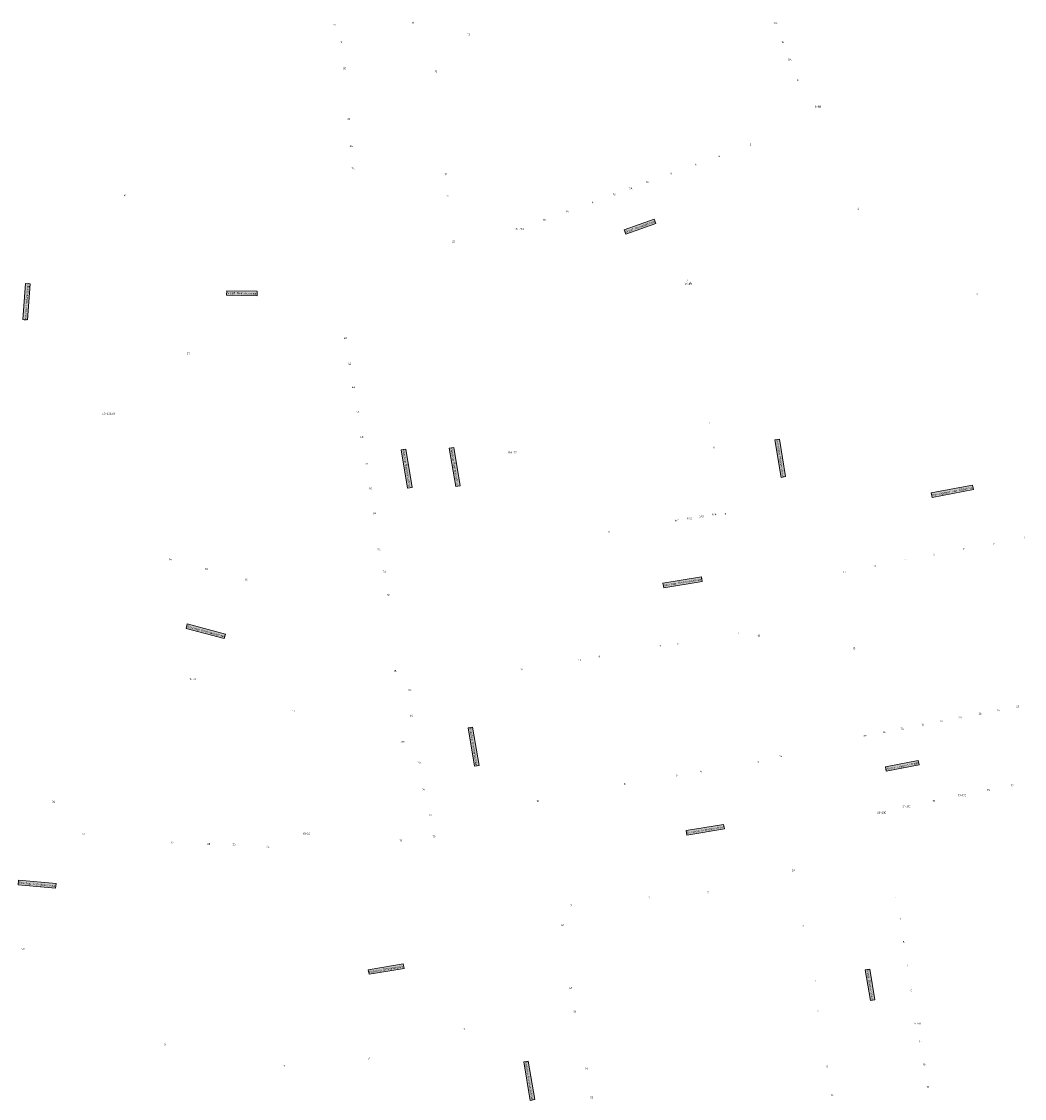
# Model space of a CAD drawing. Header units: metres. Extents: x 196669 to 197735, y 355514 to 356669.
# Tile 1 of 28: x 196669 to 196932, y 355515 to 355797. Entities that reach past the tile are written whole.
import ezdxf
from ezdxf.enums import TextEntityAlignment as Align

# ---------------------------------------------------------------- set-up
doc = ezdxf.new("R2010")
doc.units = ezdxf.units.M
doc.layers.add('B-WE-OG-BEBOUWING_HUISNUMMER-T35', color=252, linetype='Continuous', lineweight=9)
doc.layers.add('B-WE-OG-BEBOUWING_STRAATNAAM-T35', color=7, linetype='Continuous', lineweight=9)
doc.styles.add('NLCS-ISO-M200-T25', font='NLCS-ISO.ttf', dxfattribs={"height": 0.5})
doc.styles.add('NLCS-ISO-M200-T30', font='NLCS-ISO.ttf', dxfattribs={"height": 0.6})

msp = doc.modelspace()

# ---------------------------------------------------------------- texts
at = {"layer": 'B-WE-OG-BEBOUWING_HUISNUMMER-T35', "style": 'NLCS-ISO-M200-T25'}
for s, p in [('16', (196751.151, 355796.258)), ('11', (196771.71, 355796.84)), ('10A', (196866.557, 355796.717)), ('13', (196786.235, 355793.794)), ('18', (196752.816, 355791.74)), ('10', (196868.526, 355791.763)), ('8A', (196870.347, 355787.178)), ('20', (196753.735, 355784.898)), ('15', (196777.711, 355784.133)), ('8', (196872.473, 355781.829)), ('6-6B', (196877.756, 355774.873)), ('22', (196754.867, 355771.621)), ('24', (196755.477, 355764.577)), ('2', (196860.059, 355764.926)), ('6', (196845.723, 355759.698)), ('4', (196851.867, 355761.939)), ('26', (196755.987, 355758.69)), ('17', (196780.254, 355757.13)), ('8', (196839.262, 355757.343)), ('10', (196833.085, 355755.091)), ('41', (196696.262, 355751.635)), ('19', (196780.765, 355751.406)), ('12', (196824.403, 355751.925)), ('12A', (196828.576, 355753.446)), ('14', (196818.571, 355749.799)), ('16', (196812.049, 355747.421)), ('4', (196888.304, 355748.131)), ('20-20A', (196799.592, 355742.874)), ('18', (196806.024, 355745.225)), ('22', (196782.288, 355739.529)), ('1-35A', (196843.623, 355728.732)), ('2', (196843.463, 355729.348)), ('21-25', (196843.798, 355728.433)), ('2', (196919.417, 355725.761)), ('40', (196753.938, 355714.282)), ('37', (196712.821, 355710.166)), ('42', (196755.059, 355707.566)), ('44', (196756.081, 355701.443)), ('46', (196757.168, 355694.936)), ('43-43B/8', (196691.945, 355694.458)), ('4', (196849.475, 355691.968)), ('48', (196758.268, 355688.348)), ('21A-37', (196797.632, 355684.321)), ('6', (196850.516, 355685.629)), ('50', (196759.423, 355681.427)), ('52', (196760.505, 355674.945)), ('54', (196761.604, 355668.381)), ('6/1', (196840.808, 355666.538)), ('6/2', (196844.069, 355667.069)), ('6/3', (196847.183, 355667.576)), ('6/4', (196850.528, 355668.121)), ('10', (196853.371, 355668.219)), ('6', (196823.039, 355663.521)), ('3', (196931.668, 355662.047)), ('56', (196762.782, 355658.911)), ('7', (196915.919, 355659.03)), ('5', (196923.798, 355660.539)), ('14', (196708.101, 355656.299)), ('11', (196900.714, 355656.117)), ('9', (196908.085, 355657.529)), ('12', (196717.577, 355653.79)), ('58', (196764.155, 355653.064)), ('15', (196884.711, 355653.052)), ('13', (196892.582, 355654.56)), ('10', (196728.035, 355651.011)), ('60', (196765.239, 355647.016)), ('3', (196856.941, 355636.887)), ('12', (196862.228, 355636.321)), ('7', (196836.456, 355633.625)), ('5', (196841.018, 355634.34)), ('15', (196887.191, 355633.017)), ('11', (196815.269, 355629.963)), ('9', (196820.462, 355630.824)), ('15', (196766.986, 355627.089)), ('13', (196800.148, 355627.462)), ('19-41', (196713.996, 355624.938)), ('64', (196770.89, 355622.106)), ('17', (196740.405, 355616.623)), ('26', (196920.169, 355615.901)), ('24', (196924.947, 355616.827)), ('22', (196930.01, 355617.812)), ('66', (196771.243, 355615.377)), ('32', (196905.197, 355613.006)), ('30', (196910.035, 355613.942)), ('28', (196914.945, 355614.891)), ('36', (196895.083, 355611.051)), ('34', (196899.773, 355611.958)), ('68', (196769.071, 355608.497)), ('38', (196890.078, 355610.07)), ('14', (196867.969, 355604.816)), ('70', (196773.256, 355603.093)), ('2', (196862.071, 355603.242)), ('6', (196840.756, 355599.761)), ('4', (196847.056, 355600.804)), ('8', (196827.113, 355597.504)), ('13', (196928.584, 355597.11)), ('72', (196774.454, 355595.971)), ('17-17C', (196915.496, 355594.534)), ('15', (196922.41, 355595.903)), ('34', (196677.531, 355592.851)), ('10', (196804.352, 355593.026)), ('21-21C', (196900.926, 355591.628)), ('19', (196908.068, 355593.052)), ('74', (196776.255, 355589.405)), ('23-23C', (196894.423, 355589.976)), ('47', (196685.422, 355584.421)), ('32', (196708.594, 355582.172)), ('18-22', (196743.769, 355584.48)), ('16', (196768.5, 355582.73)), ('76', (196777.179, 355583.795)), ('28', (196718.196, 355581.773)), ('26', (196724.81, 355581.676)), ('24', (196733.693, 355581.054)), ('2A', (196871.36, 355574.873)), ('7', (196833.551, 355567.829)), ('5', (196849.01, 355569.09)), ('9', (196813.066, 355565.733)), ('1', (196898.217, 355567.691)), ('3', (196899.165, 355562.185)), ('47', (196810.847, 355560.565)), ('2', (196873.829, 355560.278)), ('49', (196669.51, 355554.298)), ('5', (196900.176, 355556.123)), ('7', (196901.203, 355549.963)), ('4', (196877.142, 355545.92)), ('49', (196812.989, 355544.078)), ('9', (196902.17, 355543.379)), ('51', (196814.003, 355537.865)), ('6', (196877.791, 355538.087)), ('9-9B', (196903.767, 355534.778)), ('1', (196785.034, 355533.325)), ('8', (196706.657, 355529.296)), ('13', (196904.565, 355530.056)), ('3', (196760.103, 355525.666)), ('7', (196737.941, 355523.619)), ('53', (196817.185, 355523.056)), ('8', (196880.162, 355523.478)), ('15', (196905.554, 355524.101)), ('17', (196906.521, 355518.12)), ('55', (196818.495, 355515.331)), ('10', (196881.431, 355516.013))]:
    msp.add_text(s, height=0.5, dxfattribs=at).set_placement(p, align=Align.MIDDLE)
at = {"layer": 'B-WE-OG-BEBOUWING_STRAATNAAM-T35', "char_height": 0.6, "attachment_point": 2, "style": 'NLCS-ISO-M200-T30', "bg_fill": 17, "box_fill_scale": 1.5, "bg_fill_color": 256, "bg_fill_true_color": 14737364, "bg_fill_transparency": 0}
for s, insert, width, rotation in [('Graaf Reinaldstraat', (196831.02, 355743.731), 7.74288, 19.9), ('Bisschop Lindanussingel', (196670.136, 355723.794), 8.85531, 85.9), ('Graaf Reinaldstraat', (196726.859, 355726.293), 7.37766, 359), ('Secretaris Moonenstraat', (196868.152, 355682.841), 9.35808, 279.3), ('Bisschop Boermansstraat', (196770.33, 355680.095), 9.59912, 279.4), ('Bisschop Boermansstraat', (196782.904, 355680.529), 9.59912, 279.4), ('Monseigneur van Gilsstraat', (196912.881, 355674.438), 10.41897, 10.8), ('Bisschop Drehmansstraat', (196842.21, 355650.596), 9.59653, 9.3), ('Bisschop Drehmansstraat', (196717.452, 355637.766), 9.74082, 344.9), ('Bisschop Boermansstraat', (196787.832, 355607.297), 9.59912, 279.4), ('Pierre Cuypersstraat', (196899.742, 355602.523), 8.13265, 11), ('Bisschop Schrijnenstraat', (196848.173, 355585.788), 9.35792, 9.4), ('Bisschop Schrijnenstraat', (196673.26, 355571.55), 9.2495, 354.7), ('Bisschop Schrijnenplein', (196764.59, 355549.304), 8.69203, 9.3), ('Frans Douvenstraat', (196891.697, 355544.938), 7.55506, 279.6), ('Bisschop Boermansstraat', (196802.421, 355519.826), 9.60688, 279.7)]:
    msp.add_mtext(s, dxfattribs=dict(at, insert=insert, width=width, rotation=rotation))

doc.saveas('drawing.dxf')
